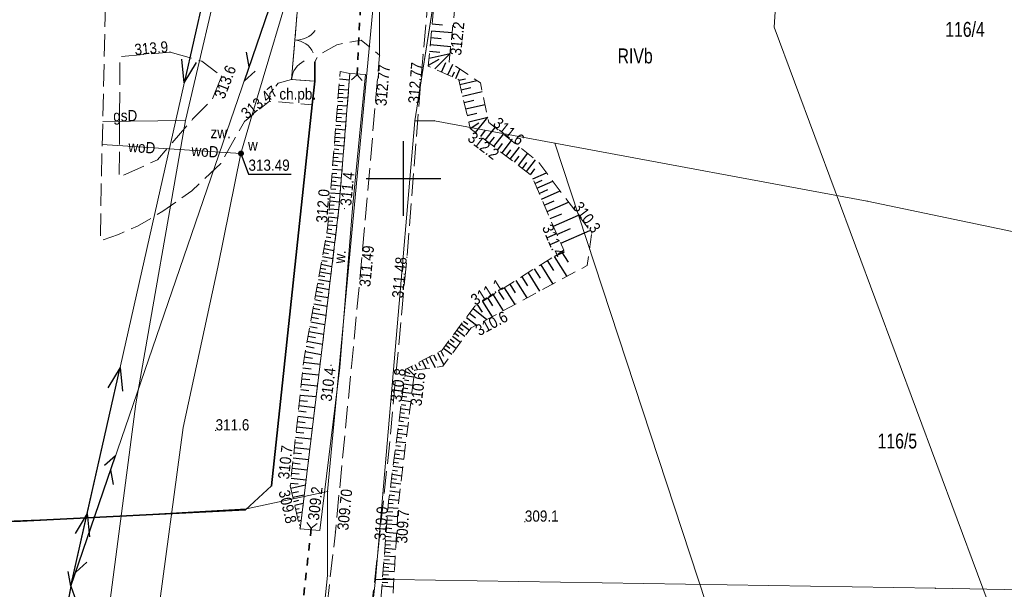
# Model space of a CAD drawing. Header units: metres. Extents: x 7423100 to 7431699, y 5527887 to 5533362.
# Tile 14 of 114: x 7427724 to 7427790, y 5529722 to 5529761. Entities that reach past the tile are written whole.
import ezdxf
from ezdxf.enums import TextEntityAlignment as Align

# ---------------------------------------------------------------- set-up
doc = ezdxf.new("R2010")
doc.units = ezdxf.units.M
doc.header["$MEASUREMENT"] = 0
for name, pattern in [('1.0_0.5', [1.5, 1, -0.5]), ('1.5_0.5', [2, 1.5, -0.5]), ('219-500', [0]), ('otkz_500', [1, 0.5, -0.5]), ('otob_500', [0]), ('otof_500', [0]), ('suep_nn_500', [0]), ('sutp_500', [0])]:
    doc.linetypes.add(name, pattern=pattern)
doc.layers.get('0').update_dxf_attribs({"color": 2, "linetype": 'CONTINUOUS', "lineweight": 5})
for name, color, linetype in [('000 Inne (niezydentyfikowane)', 7, 'CONTINUOUS'), ('203-punkt graniczny', 7, 'CONTINUOUS'), ('209-oznaczenie konturu klasyfikacyjnego', 7, 'CONTINUOUS'), ('211-numer działki ewidencyjnej', 7, 'CONTINUOUS'), ('217-kontur klasyfikacyjny', 7, 'CONTINUOUS'), ('218-kontur użytku gruntowego', 7, 'CONTINUOUS'), ('219-działka ewidencyjna', 7, 'CONTINUOUS'), ('brama', 7, 'CONTINUOUS'), ('chodnik', 7, 'CONTINUOUS'), ('chodnik-Atr17', 7, 'CONTINUOUS'), ('furtka', 7, 'CONTINUOUS'), ('jezdnia', 7, 'CONTINUOUS'), ('obszar utwardzony', 7, 'CONTINUOUS'), ('obszar utwardzony-Atr17', 7, 'CONTINUOUS'), ('ogrodzenie trwałe', 7, 'CONTINUOUS'), ('pikieta naturalna', 7, 'CONTINUOUS'), ('pikieta naturalna-Atr2', 7, 'CONTINUOUS'), ('pikieta sztuczna', 7, 'CONTINUOUS'), ('pikieta sztuczna-Atr2', 7, 'CONTINUOUS'), ('przepust', 7, 'CONTINUOUS'), ('przewód elektroenergetyczny niskiego napięcia', 7, 'CONTINUOUS'), ('przewód gazowy', 7, 'CONTINUOUS'), ('przewód gazowy-Atr1', 7, 'CONTINUOUS'), ('przewód telekomunikacyjny napowietrzny', 7, 'CONTINUOUS'), ('przewód wodociągowy', 7, 'CONTINUOUS'), ('przewód wodociągowy-Atr1', 7, 'CONTINUOUS'), ('rzedna', 7, 'CONTINUOUS'), ('rzedna-Atr2', 7, 'CONTINUOUS'), ('rów przydrożny (poligon)', 7, 'CONTINUOUS'), ('rów przydrożny (poligon)-Atr17', 7, 'CONTINUOUS'), ('skarpa nieumocniona', 7, 'CONTINUOUS'), ('Wstawianie ramki sekcyjnej z opisem', 7, 'CONTINUOUS'), ('zasuwa lub zawór', 7, 'CONTINUOUS'), ('zasuwa lub zawór-Atr17', 7, 'CONTINUOUS')]:
    doc.layers.add(name, color=color, linetype=linetype)
doc.styles.get("Standard").update_dxf_attribs({"font": 'Working1250.shx', "width": 0.75})
doc.linetypes.add('902-500', pattern='A,3.75,0,[1,ksztalty.shx,S=0.5,R=0,X=0,Y=0],3.75', length=7.5)

# ---------------------------------------------------------------- blocks, each defined once
blk = doc.blocks.new('203')
at = {"linetype": 'Continuous', "lineweight": 0}
h = blk.add_hatch(color=0, dxfattribs=at)
edge = h.paths.add_edge_path()
edge.add_arc((0, 0), 0.045, 0, 360)
blk = doc.blocks.new('PW01')
at = {"linetype": 'Continuous', "lineweight": 13}
h = blk.add_hatch(color=0, dxfattribs=at)
edge = h.paths.add_edge_path()
edge.add_arc((0, 0), 0.045, 0, 360)
blk = doc.blocks.new('US25')
at = {"linetype": 'Continuous', "lineweight": 0}
h = blk.add_hatch(color=0, dxfattribs=at)
edge = h.paths.add_edge_path()
edge.add_arc((0, 0), 0.2, 0, 360)
blk = doc.blocks.new('OK02')
at = {"color": 0, "linetype": 'Continuous', "lineweight": 0}
for centre, start, end in [((-1.5, 0), 0, 60), ((1.5, 0), 120, 180)]:
    blk.add_arc(centre, 1.5, start, end, dxfattribs=at)
blk = doc.blocks.new('OK04')
at = {"color": 0, "linetype": 'Continuous', "lineweight": 0}
blk.add_arc((1.5, 0.001), 1.5, 120, 180, dxfattribs=at)
blk = doc.blocks.new('IB05')
at = {"color": 0, "linetype": 'Continuous', "lineweight": 13}
for q in [(0.354, 0.354), (0.354, -0.354)]:
    blk.add_line((0, 0), q, dxfattribs=at)
blk = doc.blocks.new('SUEP1')
at = {"color": 0, "linetype": 'Continuous'}
for p, q in [((0, 0), (5, 0)), ((5, 0), (3.5, 0.5)), ((5, 0), (3.5, -0.5)), ((5, 0), (15, 0)), ((15, 0), (13.5, 0.5)), ((15, 0), (13.5, -0.5))]:
    blk.add_line(p, q, dxfattribs=at)
blk = doc.blocks.new('SUTP')
at = {"color": 0, "linetype": 'Continuous'}
for p, q in [((0, 0), (0.866, 0.5)), ((0, 0), (9.232, 0)), ((1.866, -0.5), (1, 0)), ((7.366, -0.5), (8.232, 0)), ((9.232, 0), (8.366, 0.5))]:
    blk.add_line(p, q, dxfattribs=at)
blk = doc.blocks.new('RAMKA500K')
at = {"color": 0}
for p, q in [((147.5, 250), (152.5, 250)), ((150, 247.5), (150, 250)), ((150, 0), (150, 2.5)), ((147.5, 0), (152.5, 0))]:
    blk.add_line(p, q, dxfattribs=at)

msp = doc.modelspace()

# ---------------------------------------------------------------- linework, layer by layer
at = {"layer": '000 Inne (niezydentyfikowane)', "color": 7, "linetype": 'Continuous', "lineweight": 25, "flags": 128}
for points in [[(7427751.92, 5529760.35), (7427752.62, 5529760.29)], [(7427751.88, 5529759.89), (7427753.26, 5529759.76)], [(7427751.79, 5529758.97), (7427753.17, 5529758.84)], [(7427751.84, 5529759.43), (7427752.53, 5529759.36)], [(7427751.71, 5529758.05), (7427753.12, 5529758.37)], [(7427751.75, 5529758.51), (7427752.44, 5529758.45)], [(7427752.09, 5529757.33), (7427753.12, 5529758.37)], [(7427751.67, 5529757.58), (7427752.39, 5529757.98)], [(7427752.55, 5529757.12), (7427752.83, 5529757.75)], [(7427752.98, 5529756.93), (7427753.3, 5529757.64)], [(7427753.26, 5529756.8), (7427753.41, 5529757.14)], [(7427753.5, 5529756.7), (7427753.78, 5529757.32)], [(7427745.72, 5529756.66), (7427746.38, 5529756.61)], [(7427753.71, 5529756.57), (7427754.15, 5529756.67)], [(7427753.78, 5529756.29), (7427754.91, 5529756.56)], [(7427745.64, 5529755.71), (7427745.97, 5529755.69)], [(7427745.67, 5529755.98), (7427746.32, 5529755.93)], [(7427745.69, 5529756.25), (7427746.02, 5529756.22)], [(7427753.86, 5529755.93), (7427754.52, 5529756.09)], [(7427753.96, 5529755.51), (7427755.27, 5529755.82)], [(7427745.6, 5529755.18), (7427745.93, 5529755.15)], [(7427745.62, 5529755.45), (7427746.28, 5529755.39)], [(7427754.06, 5529755.08), (7427754.71, 5529755.23)], [(7427745.54, 5529754.38), (7427746.19, 5529754.32)], [(7427745.56, 5529754.64), (7427745.89, 5529754.62)], [(7427745.58, 5529754.91), (7427746.24, 5529754.86)], [(7427754.16, 5529754.65), (7427755.46, 5529754.95)], [(7427754.26, 5529754.21), (7427754.91, 5529754.36)], [(7427745.49, 5529753.84), (7427746.15, 5529753.79)], [(7427745.52, 5529754.11), (7427745.84, 5529754.08)], [(7427754.37, 5529753.78), (7427755.64, 5529754.1)], [(7427754.47, 5529753.35), (7427755.05, 5529753.73)], [(7427754.82, 5529753.07), (7427755.64, 5529754.1)], [(7427745.43, 5529753.04), (7427745.76, 5529753.01)], [(7427745.45, 5529753.31), (7427746.11, 5529753.25)], [(7427745.47, 5529753.57), (7427745.8, 5529753.55)], [(7427755.17, 5529752.8), (7427755.5, 5529753.23)], [(7427755.48, 5529752.57), (7427756.13, 5529753.42)], [(7427745.39, 5529752.5), (7427745.71, 5529752.48)], [(7427745.41, 5529752.77), (7427746.06, 5529752.72)], [(7427755.76, 5529752.35), (7427756.09, 5529752.77)], [(7427756.05, 5529752.13), (7427756.69, 5529752.97)], [(7427756.6, 5529751.71), (7427757.24, 5529752.53)], [(7427745.32, 5529751.7), (7427745.98, 5529751.65)], [(7427745.35, 5529751.97), (7427745.67, 5529751.94)], [(7427745.37, 5529752.24), (7427746.02, 5529752.18)], [(7427756.33, 5529751.92), (7427756.64, 5529752.34)], [(7427756.88, 5529751.5), (7427757.19, 5529751.91)], [(7427757.15, 5529751.29), (7427757.78, 5529752.1)], [(7427745.28, 5529751.17), (7427745.93, 5529751.12)], [(7427745.3, 5529751.43), (7427745.63, 5529751.41)], [(7427757.43, 5529751.08), (7427757.74, 5529751.48)], [(7427757.7, 5529750.87), (7427758.32, 5529751.68)], [(7427757.97, 5529750.66), (7427758.27, 5529751.06)], [(7427758.24, 5529750.46), (7427758.85, 5529751.25)], [(7427745.24, 5529750.63), (7427745.89, 5529750.58)], [(7427745.26, 5529750.9), (7427745.59, 5529750.87)], [(7427758.5, 5529750.25), (7427758.8, 5529750.64)], [(7427758.66, 5529749.98), (7427759.58, 5529750.38)], [(7427745.17, 5529749.83), (7427745.5, 5529749.8)], [(7427745.2, 5529750.1), (7427745.85, 5529750.05)], [(7427745.22, 5529750.36), (7427745.54, 5529750.34)], [(7427758.79, 5529749.67), (7427759.29, 5529749.89)], [(7427758.94, 5529749.35), (7427760.01, 5529749.81)], [(7427745.13, 5529749.3), (7427745.46, 5529749.27)], [(7427745.15, 5529749.56), (7427745.8, 5529749.51)], [(7427759.09, 5529749), (7427759.67, 5529749.25)], [(7427759.25, 5529748.62), (7427760.5, 5529749.16)], [(7427745.07, 5529748.49), (7427745.72, 5529748.44)], [(7427745.09, 5529748.76), (7427745.41, 5529748.73)], [(7427745.11, 5529749.03), (7427745.76, 5529748.98)], [(7427759.43, 5529748.21), (7427760.1, 5529748.51)], [(7427759.62, 5529747.78), (7427761.06, 5529748.41)], [(7427745.02, 5529747.96), (7427745.67, 5529747.91)], [(7427745.05, 5529748.23), (7427745.37, 5529748.2)], [(7427744.96, 5529747.16), (7427745.27, 5529747.13)], [(7427744.98, 5529747.42), (7427745.61, 5529747.37)], [(7427745, 5529747.69), (7427745.32, 5529747.67)], [(7427759.82, 5529747.31), (7427760.6, 5529747.64)], [(7427760.04, 5529746.8), (7427761.72, 5529747.53)], [(7427744.91, 5529746.62), (7427745.21, 5529746.57)], [(7427744.94, 5529746.89), (7427745.54, 5529746.84)], [(7427760.28, 5529746.25), (7427761.19, 5529746.64)], [(7427760.54, 5529745.66), (7427762.49, 5529746.51)], [(7427744.77, 5529745.83), (7427745.41, 5529745.71)], [(7427744.82, 5529746.09), (7427745.13, 5529746.04)], [(7427744.87, 5529746.36), (7427745.47, 5529746.25)], [(7427744.68, 5529745.3), (7427745.34, 5529745.18)], [(7427744.72, 5529745.57), (7427745.05, 5529745.51)], [(7427744.53, 5529744.51), (7427744.89, 5529744.45)], [(7427744.58, 5529744.77), (7427745.28, 5529744.65)], [(7427744.63, 5529745.04), (7427744.97, 5529744.98)], [(7427759.63, 5529744.5), (7427760.05, 5529743.84)], [(7427760.09, 5529744.78), (7427760.94, 5529743.44)], [(7427760.59, 5529745.09), (7427761.02, 5529744.4)], [(7427744.44, 5529744), (7427744.81, 5529743.93)], [(7427744.48, 5529744.25), (7427745.21, 5529744.11)], [(7427758.76, 5529743.95), (7427759.15, 5529743.32)], [(7427759.19, 5529744.22), (7427760, 5529742.93)], [(7427744.3, 5529743.24), (7427745.09, 5529743.1)], [(7427744.35, 5529743.5), (7427744.73, 5529743.43)], [(7427744.39, 5529743.75), (7427745.15, 5529743.61)], [(7427757.52, 5529743.17), (7427758.26, 5529742)], [(7427757.92, 5529743.42), (7427758.3, 5529742.82)], [(7427758.34, 5529743.68), (7427759.11, 5529742.45)], [(7427744.21, 5529742.72), (7427745.02, 5529742.57)], [(7427744.25, 5529742.98), (7427744.66, 5529742.91)], [(7427756.74, 5529742.68), (7427757.45, 5529741.56)], [(7427757.13, 5529742.92), (7427757.49, 5529742.35)], [(7427744.06, 5529741.89), (7427744.49, 5529741.81)], [(7427744.11, 5529742.17), (7427744.96, 5529742.02)], [(7427744.16, 5529742.45), (7427744.57, 5529742.37)], [(7427755.64, 5529741.99), (7427755.97, 5529741.46)], [(7427756, 5529742.21), (7427756.67, 5529741.14)], [(7427756.37, 5529742.44), (7427756.71, 5529741.9)], [(7427743.95, 5529741.31), (7427744.4, 5529741.23)], [(7427744, 5529741.6), (7427744.89, 5529741.44)], [(7427754.66, 5529741.29), (7427755.59, 5529740.56)], [(7427754.94, 5529741.55), (7427755.26, 5529741.05)], [(7427755.29, 5529741.77), (7427755.93, 5529740.74)], [(7427743.84, 5529740.71), (7427744.31, 5529740.62)], [(7427743.9, 5529741.01), (7427744.81, 5529740.85)], [(7427754.21, 5529740.69), (7427754.89, 5529740.18)], [(7427754.42, 5529740.97), (7427754.83, 5529740.67)], [(7427743.73, 5529740.08), (7427744.21, 5529740)], [(7427743.79, 5529740.4), (7427744.74, 5529740.23)], [(7427753.58, 5529739.84), (7427754.12, 5529739.44)], [(7427753.73, 5529740.05), (7427754, 5529739.84)], [(7427753.88, 5529740.25), (7427754.42, 5529739.84)], [(7427754.03, 5529740.45), (7427754.32, 5529740.24)], [(7427743.61, 5529739.43), (7427744.12, 5529739.34)], [(7427743.67, 5529739.76), (7427744.66, 5529739.58)], [(7427753.13, 5529739.24), (7427753.4, 5529739.04)], [(7427753.28, 5529739.44), (7427753.82, 5529739.04)], [(7427753.43, 5529739.64), (7427753.7, 5529739.44)], [(7427743.49, 5529738.76), (7427744.01, 5529738.66)], [(7427743.55, 5529739.1), (7427744.58, 5529738.91)], [(7427752.68, 5529738.63), (7427753.23, 5529738.23)], [(7427752.83, 5529738.84), (7427753.1, 5529738.63)], [(7427752.98, 5529739.04), (7427753.53, 5529738.63)], [(7427743.36, 5529738.05), (7427743.91, 5529737.96)], [(7427743.43, 5529738.41), (7427744.5, 5529738.22)], [(7427751.49, 5529737.93), (7427751.66, 5529737.62)], [(7427751.74, 5529738.06), (7427752.12, 5529737.35)], [(7427752.01, 5529738.2), (7427752.22, 5529737.8)], [(7427752.27, 5529738.34), (7427752.7, 5529737.52)], [(7427752.5, 5529738.46), (7427752.69, 5529738.11)], [(7427743.27, 5529737.32), (7427743.82, 5529737.26)], [(7427743.31, 5529737.69), (7427744.42, 5529737.57)], [(7427750.27, 5529737.28), (7427750.71, 5529736.83)], [(7427750.51, 5529737.41), (7427750.62, 5529737.2)], [(7427750.76, 5529737.54), (7427750.95, 5529737.18)], [(7427751, 5529737.67), (7427751.12, 5529737.45)], [(7427751.25, 5529737.8), (7427751.53, 5529737.26)], [(7427743.19, 5529736.59), (7427743.74, 5529736.53)], [(7427743.23, 5529736.96), (7427744.33, 5529736.84)], [(7427750.06, 5529736.52), (7427750.36, 5529736.48)], [(7427750.1, 5529736.8), (7427750.7, 5529736.72)], [(7427750.13, 5529737.07), (7427750.42, 5529736.95)], [(7427743.15, 5529736.23), (7427744.24, 5529736.11)], [(7427749.99, 5529735.97), (7427750.29, 5529735.93)], [(7427750.02, 5529736.25), (7427750.63, 5529736.17)], [(7427743.08, 5529735.5), (7427744.15, 5529735.39)], [(7427743.12, 5529735.86), (7427743.66, 5529735.81)], [(7427749.92, 5529735.42), (7427750.22, 5529735.38)], [(7427749.95, 5529735.7), (7427750.56, 5529735.62)], [(7427743, 5529734.79), (7427744.07, 5529734.67)], [(7427743.04, 5529735.14), (7427743.57, 5529735.09)], [(7427749.81, 5529734.6), (7427750.43, 5529734.51)], [(7427749.85, 5529734.87), (7427750.15, 5529734.83)], [(7427749.88, 5529735.15), (7427750.5, 5529735.07)], [(7427742.92, 5529734.08), (7427743.98, 5529733.96)], [(7427742.96, 5529734.43), (7427743.49, 5529734.37)], [(7427749.74, 5529734.04), (7427750.36, 5529733.96)], [(7427749.77, 5529734.32), (7427750.08, 5529734.28)], [(7427742.85, 5529733.37), (7427743.89, 5529733.26)], [(7427742.88, 5529733.72), (7427743.41, 5529733.67)], [(7427749.67, 5529733.49), (7427750.29, 5529733.41)], [(7427749.7, 5529733.77), (7427750.01, 5529733.73)], [(7427742.77, 5529732.67), (7427743.81, 5529732.56)], [(7427742.81, 5529733.02), (7427743.33, 5529732.96)], [(7427749.56, 5529732.67), (7427749.88, 5529732.63)], [(7427749.59, 5529732.94), (7427750.23, 5529732.86)], [(7427749.63, 5529733.22), (7427749.94, 5529733.18)], [(7427742.7, 5529731.98), (7427743.73, 5529731.87)], [(7427742.73, 5529732.33), (7427743.25, 5529732.27)], [(7427749.49, 5529732.12), (7427749.81, 5529732.07)], [(7427749.52, 5529732.39), (7427750.16, 5529732.31)], [(7427742.62, 5529731.29), (7427743.64, 5529731.18)], [(7427742.66, 5529731.64), (7427743.17, 5529731.58)], [(7427749.38, 5529731.29), (7427750.02, 5529731.21)], [(7427749.42, 5529731.56), (7427749.74, 5529731.52)], [(7427749.45, 5529731.84), (7427750.09, 5529731.76)], [(7427742.55, 5529730.61), (7427743.56, 5529730.5)], [(7427742.58, 5529730.95), (7427743.09, 5529730.9)], [(7427749.31, 5529730.74), (7427749.96, 5529730.65)], [(7427749.34, 5529731.01), (7427749.67, 5529730.97)], [(7427742.47, 5529729.94), (7427743.48, 5529729.83)], [(7427742.51, 5529730.27), (7427743.02, 5529730.22)], [(7427749.24, 5529730.19), (7427749.89, 5529730.1)], [(7427749.27, 5529730.46), (7427749.6, 5529730.42)], [(7427742.44, 5529729.6), (7427742.94, 5529729.55)], [(7427742.46, 5529729.27), (7427743.44, 5529729.49)], [(7427749.13, 5529729.36), (7427749.46, 5529729.32)], [(7427749.17, 5529729.64), (7427749.82, 5529729.55)], [(7427749.2, 5529729.91), (7427749.53, 5529729.87)], [(7427742.53, 5529728.95), (7427742.96, 5529729.04)], [(7427742.6, 5529728.65), (7427743.36, 5529728.82)], [(7427749.06, 5529728.81), (7427749.39, 5529728.77)], [(7427749.09, 5529729.08), (7427749.75, 5529729)], [(7427742.66, 5529728.38), (7427742.99, 5529728.46)], [(7427742.72, 5529728.12), (7427743.29, 5529728.25)], [(7427748.97, 5529727.98), (7427749.64, 5529727.93)], [(7427748.99, 5529728.26), (7427749.32, 5529728.23)], [(7427749.02, 5529728.53), (7427749.69, 5529728.45)], [(7427742.78, 5529727.86), (7427743.02, 5529727.91)], [(7427742.84, 5529727.59), (7427743.22, 5529727.68)], [(7427742.9, 5529727.33), (7427743.04, 5529727.36)], [(7427748.93, 5529727.43), (7427749.61, 5529727.37)], [(7427748.95, 5529727.7), (7427749.29, 5529727.68)], [(7427742.96, 5529727.06), (7427743.15, 5529727.11)], [(7427743.02, 5529726.8), (7427743.07, 5529726.81)], [(7427748.88, 5529726.87), (7427749.58, 5529726.82)], [(7427748.9, 5529727.15), (7427749.25, 5529727.12)], [(7427748.82, 5529726.04), (7427749.17, 5529726.01)], [(7427748.84, 5529726.32), (7427749.54, 5529726.26)], [(7427748.86, 5529726.6), (7427749.21, 5529726.57)], [(7427748.77, 5529725.49), (7427749.13, 5529725.46)], [(7427748.79, 5529725.77), (7427749.51, 5529725.71)], [(7427748.71, 5529724.74), (7427749.45, 5529724.68)], [(7427748.73, 5529724.99), (7427749.1, 5529724.96)], [(7427748.75, 5529725.24), (7427749.48, 5529725.18)], [(7427748.67, 5529724.24), (7427749.42, 5529724.18)], [(7427748.69, 5529724.49), (7427749.06, 5529724.46)], [(7427748.61, 5529723.49), (7427748.99, 5529723.46)], [(7427748.63, 5529723.74), (7427749.39, 5529723.68)], [(7427748.65, 5529723.99), (7427749.03, 5529723.96)], [(7427748.55, 5529722.73), (7427749.33, 5529722.66)], [(7427748.57, 5529722.98), (7427748.96, 5529722.95)], [(7427748.59, 5529723.24), (7427749.36, 5529723.18)]]:
    msp.add_lwpolyline(points, dxfattribs=at)
at = {"layer": '217-kontur klasyfikacyjny', "color": 92, "linetype": 'Continuous', "lineweight": 18, "flags": 128}
for points in [[(7427774.82, 5529760.12), (7427777.3, 5529798.26)], [(7427777.3, 5529798.26), (7427774.82, 5529760.12)], [(7427753.68, 5529772.36), (7427750.77, 5529753.86)], [(7427744.92, 5529729.05), (7427748.17, 5529763.69)], [(7427789.81, 5529719.87), (7427774.82, 5529760.12)], [(7427774.82, 5529760.12), (7427789.81, 5529719.87)], [(7427750.77, 5529753.86), (7427748.12, 5529723.14)], [(7427752.07, 5529753.86), (7427750.77, 5529753.86)], [(7427750.77, 5529753.86), (7427752.07, 5529753.86)], [(7427760.14, 5529752.36), (7427752.07, 5529753.86)], [(7427752.07, 5529753.86), (7427760.14, 5529752.36)], [(7427786.81, 5529671.24), (7427760.14, 5529752.36)], [(7427760.14, 5529752.36), (7427786.81, 5529671.24)], [(7427744.92, 5529723.42), (7427744.92, 5529729.05)], [(7427742.05, 5529695.81), (7427744.92, 5529723.42)], [(7427748.12, 5529723.14), (7427744.64, 5529691.82)]]:
    msp.add_lwpolyline(points, dxfattribs=at)
at = {"layer": '218-kontur użytku gruntowego', "color": 3, "linetype": 'Continuous', "lineweight": 18, "flags": 128}
for points in [[(7427774.82, 5529760.12), (7427777.3, 5529798.26)], [(7427777.3, 5529798.26), (7427774.82, 5529760.12)], [(7427750.77, 5529753.86), (7427755.93, 5529786.7)], [(7427755.93, 5529786.7), (7427750.77, 5529753.86)], [(7427744.92, 5529729.05), (7427748.17, 5529763.69)], [(7427748.17, 5529763.69), (7427744.92, 5529729.05)], [(7427789.81, 5529719.87), (7427774.82, 5529760.12)], [(7427774.82, 5529760.12), (7427789.81, 5529719.87)], [(7427748.12, 5529723.14), (7427750.77, 5529753.86)], [(7427750.77, 5529753.86), (7427748.12, 5529723.14)], [(7427739.5, 5529727.87), (7427744.92, 5529729.05)], [(7427744.92, 5529729.05), (7427739.5, 5529727.87)], [(7427744.92, 5529723.42), (7427744.92, 5529729.05)], [(7427744.92, 5529729.05), (7427744.92, 5529723.42)], [(7427728.53, 5529727.25), (7427739.5, 5529727.87)], [(7427739.5, 5529727.87), (7427728.53, 5529727.25)], [(7427706.66, 5529726.4), (7427728.53, 5529727.25)], [(7427728.53, 5529727.25), (7427706.66, 5529726.4)], [(7427742.05, 5529695.81), (7427744.92, 5529723.42)], [(7427744.92, 5529723.42), (7427742.05, 5529695.81)], [(7427744.64, 5529691.82), (7427748.12, 5529723.14)], [(7427748.12, 5529723.14), (7427744.64, 5529691.82)]]:
    msp.add_lwpolyline(points, dxfattribs=at)
at = {"layer": '219-działka ewidencyjna', "color": 7, "linetype": '219-500', "lineweight": 18, "flags": 128}
for points in [[(7427755.93, 5529786.7), (7427750.77, 5529753.86)], [(7427744.92, 5529729.05), (7427748.17, 5529763.69)], [(7427750.77, 5529753.86), (7427748.12, 5529723.14)], [(7427750.77, 5529753.86), (7427752.07, 5529753.86)], [(7427752.07, 5529753.86), (7427760.14, 5529752.36)], [(7427760.14, 5529752.36), (7427781.05, 5529748.48)], [(7427781.05, 5529748.48), (7427806.35, 5529743.19)], [(7427744.92, 5529729.05), (7427744.92, 5529723.42)], [(7427744.92, 5529723.42), (7427742.05, 5529695.81)], [(7427748.12, 5529723.14), (7427744.64, 5529691.82)], [(7427748.12, 5529723.14), (7427749.36, 5529723.14)], [(7427749.36, 5529723.14), (7427785.62, 5529722.56)], [(7427785.62, 5529722.56), (7427817.76, 5529721.94)]]:
    msp.add_lwpolyline(points, dxfattribs=at)
at = {"layer": 'brama', "color": 7, "linetype": 'otob_500', "lineweight": 18, "flags": 128}
msp.add_lwpolyline([(7427742.94, 5529761.91), (7427742.51, 5529756.63)], dxfattribs=at)
at = {"layer": 'chodnik', "color": 7, "linetype": '1.0_0.5', "lineweight": 18, "flags": 128}
msp.add_lwpolyline([(7427744.06, 5529756.51), (7427742.51, 5529756.63), (7427741.62, 5529756.38), (7427741.05, 5529755.68), (7427741.02, 5529755.17), (7427743.88, 5529754.93)], close=True, dxfattribs=at)
at = {"layer": 'furtka', "color": 7, "linetype": 'otof_500', "lineweight": 18, "flags": 128}
msp.add_lwpolyline([(7427742.51, 5529756.63), (7427744.06, 5529756.51)], dxfattribs=at)
at = {"layer": 'jezdnia', "color": 7, "linetype": '1.5_0.5', "lineweight": 18, "flags": 128}
for points in [[(7427759.93, 5529801.24), (7427763.22, 5529808.93), (7427767.43, 5529816.86), (7427770.13, 5529821.47), (7427773.8, 5529827.73), (7427776.13, 5529831.57), (7427778.65, 5529835.73), (7427781.02, 5529839.73), (7427784.12, 5529844.73), (7427787.39, 5529849.93), (7427789.85, 5529853.92), (7427790.52, 5529854.97), (7427792.25, 5529857.91), (7427795.01, 5529862.45), (7427797.73, 5529866.93), (7427800.86, 5529871.91), (7427805.05, 5529878.66), (7427807.29, 5529882.04), (7427811.24, 5529887.56), (7427813.21, 5529890.22), (7427815.78, 5529893.46), (7427819.11, 5529897.17), (7427822.17, 5529900.29), (7427825.24, 5529903.19), (7427827.84, 5529905.45), (7427832.23, 5529908.95), (7427837.72, 5529912.95), (7427842.69, 5529916.48), (7427850.06, 5529921.48), (7427857.15, 5529926.17), (7427862.06, 5529929.29), (7427865.19, 5529931.3), (7427868.24, 5529933.07), (7427872.04, 5529935.09), (7427874.51, 5529936.17), (7427875.58, 5529936.63), (7427876.35, 5529936.93), (7427880.31, 5529938.16), (7427883.21, 5529938.66), (7427886.56, 5529938.84), (7427889.48, 5529938.56), (7427893.55, 5529937.9), (7427900.69, 5529936.19), (7427910.59, 5529933.28), (7427916.46, 5529931.53), (7427920.64, 5529930.35), (7427921.1, 5529933.42), (7427912.15, 5529936.03), (7427903.26, 5529938.57), (7427892.23, 5529941.35), (7427884.81, 5529942.41), (7427882, 5529942.98), (7427879.81, 5529942.79), (7427878.36, 5529942.41), (7427876.77, 5529941.6), (7427874.75, 5529940.53), (7427873.61, 5529939.89), (7427872.24, 5529938.81), (7427868.09, 5529936.6), (7427864.99, 5529934.66), (7427861.92, 5529932.94), (7427857.19, 5529929.87), (7427853.75, 5529927.54), (7427851.09, 5529925.78), (7427844.51, 5529921.38), (7427841.07, 5529919.11), (7427837.68, 5529916.71), (7427834.53, 5529914.55), (7427829.28, 5529910.5), (7427824.58, 5529906.64), (7427820.8, 5529903.22), (7427817.46, 5529899.96), (7427813.76, 5529895.8), (7427810.9, 5529892.49), (7427808.55, 5529889.07), (7427804.88, 5529883.96), (7427802.54, 5529880.53), (7427802.31, 5529880.09), (7427800.14, 5529876.71), (7427799.46, 5529875.53), (7427797.96, 5529873.08), (7427793.97, 5529866.68), (7427789.52, 5529859.37), (7427786, 5529853.62), (7427780.92, 5529845.31), (7427777.16, 5529839.09), (7427774.65, 5529834.99), (7427771.62, 5529829.71), (7427768.59, 5529824.69), (7427765.28, 5529819.04), (7427763.7, 5529816.65), (7427759.9, 5529809.05), (7427757.52, 5529803.28), (7427756.47, 5529800.92), (7427756.33, 5529800.31), (7427754.17, 5529793.57), (7427752.31, 5529786.27), (7427751.48, 5529783), (7427750.3, 5529776.18), (7427748.87, 5529767.72), (7427748.41, 5529763.83), (7427748.4, 5529758.25), (7427747.26, 5529745.16), (7427746.52, 5529737.4), (7427745.44, 5529726.32), (7427744.89, 5529721.44), (7427744.18, 5529714.6), (7427743.77, 5529711.05), (7427742.87, 5529701.98), (7427741.68, 5529689.34), (7427741.36, 5529686.81), (7427741.15, 5529684.77), (7427740.75, 5529683.05), (7427739.08, 5529680.54), (7427737.14, 5529678.71), (7427737.57, 5529676.94), (7427737.6, 5529675.26), (7427740.45, 5529673.38), (7427740.28, 5529664.58), (7427740.4, 5529654.73), (7427740.56, 5529647.5), (7427740.63, 5529636.14), (7427740.62, 5529631.57), (7427740.28, 5529621.89), (7427740.22, 5529621.23), (7427739.64, 5529614.93), (7427738.41, 5529604.87), (7427736.89, 5529595.43), (7427736.05, 5529591.47), (7427733.88, 5529580.59), (7427729.48, 5529559.3), (7427731.98, 5529558.57), (7427734.38, 5529567.38), (7427735.33, 5529571.93), (7427738.92, 5529589.76), (7427739.69, 5529593.78), (7427741.43, 5529604.08), (7427742.19, 5529609.82), (7427742.97, 5529616.86), (7427743.34, 5529621.14), (7427743.69, 5529634.15), (7427743.8, 5529642.92), (7427743.69, 5529646.96), (7427743.62, 5529659.27), (7427743.44, 5529664.69), (7427743.53, 5529674.22), (7427744.26, 5529685.44), (7427745.38, 5529696.71), (7427746.45, 5529707.71), (7427747.08, 5529714.31), (7427747.66, 5529719.33), (7427749.02, 5529731.73), (7427750.23, 5529744.72), (7427751.31, 5529758.3), (7427752.12, 5529767.33), (7427753.41, 5529776.91), (7427755.06, 5529785.14), (7427757.64, 5529794.6)], [(7427748.87, 5529767.72), (7427747.51, 5529766.7), (7427744.69, 5529764.65), (7427743.06, 5529763.98), (7427742.95, 5529762.57), (7427742.92, 5529762.23), (7427742.94, 5529761.91), (7427742.51, 5529756.63), (7427744.06, 5529756.51), (7427744.06, 5529757.8), (7427744.31, 5529758.27), (7427745.54, 5529758.95), (7427747.17, 5529759.26), (7427748.4, 5529758.25), (7427748.41, 5529763.83)]]:
    msp.add_lwpolyline(points, close=True, dxfattribs=at)
at = {"layer": 'obszar utwardzony', "color": 7, "linetype": '1.5_0.5', "lineweight": 18, "flags": 128}
for points in [[(7427709.93, 5529761.81), (7427721.31, 5529761.64), (7427722.23, 5529761.72), (7427730.04, 5529761.54), (7427729.96, 5529758.03), (7427729.76, 5529749.47), (7427729.72, 5529745.84), (7427730.91, 5529746.25), (7427732.18, 5529746.8), (7427733.89, 5529747.81), (7427735.83, 5529749.18), (7427737.76, 5529750.99), (7427739.36, 5529753.82), (7427741.02, 5529755.17), (7427741.05, 5529755.68), (7427741.62, 5529756.38), (7427742.51, 5529756.63), (7427742.94, 5529761.91), (7427742.92, 5529762.23), (7427740.11, 5529762.55), (7427729.63, 5529764.57), (7427723.05, 5529764.87), (7427718.13, 5529764.9), (7427709.51, 5529765.26)], [(7427734.37, 5529758.46), (7427736.5, 5529757.84), (7427737.81, 5529756.84), (7427737.22, 5529755.32), (7427735.88, 5529753.96), (7427733.52, 5529751.24), (7427730.97, 5529750.08), (7427731.01, 5529758.16)]]:
    msp.add_lwpolyline(points, close=True, dxfattribs=at)
at = {"layer": 'ogrodzenie trwałe', "color": 7, "linetype": '902-500', "lineweight": 35, "flags": 128}
for points in [[(7427744.06, 5529756.51), (7427744.06, 5529757.8)], [(7427706.66, 5529726.4), (7427724.36, 5529727.05), (7427739.43, 5529727.82), (7427741.17, 5529729.41), (7427743.88, 5529754.93), (7427744.06, 5529756.51)]]:
    msp.add_lwpolyline(points, dxfattribs=at)
at = {"layer": 'przepust', "color": 7, "linetype": 'otkz_500', "lineweight": 35, "flags": 128}
for points in [[(7427746.9, 5529756.93), (7427747.43, 5529768.04)], [(7427743.83, 5529726.58), (7427743.25, 5529721.48)]]:
    msp.add_lwpolyline(points, dxfattribs=at)
at = {"layer": 'przewód elektroenergetyczny niskiego napięcia', "color": 1, "linetype": 'suep_nn_500', "lineweight": 18, "flags": 128}
for points in [[(7427738.61, 5529771.04), (7427727.73, 5529722.7)], [(7427727.73, 5529722.7), (7427738.61, 5529771.04)]]:
    msp.add_lwpolyline(points, dxfattribs=at)
at = {"layer": 'przewód gazowy', "color": 52, "linetype": 'Continuous', "lineweight": 18, "flags": 128}
for points in [[(7427751.84, 5529810.08), (7427748.32, 5529800.91), (7427742.73, 5529781.7), (7427738.07, 5529765.23), (7427735.4, 5529753.87), (7427732.08, 5529734.9), (7427729.23, 5529713.06), (7427726.47, 5529695.48), (7427725.23, 5529682.73), (7427710.44, 5529682.8), (7427695.86, 5529684.21), (7427690.33, 5529684.53)], [(7427729.86, 5529753.82), (7427735.4, 5529753.87)]]:
    msp.add_lwpolyline(points, dxfattribs=at)
at = {"layer": 'przewód telekomunikacyjny napowietrzny', "color": 30, "linetype": 'sutp_500', "lineweight": 18, "flags": 128}
for points in [[(7427727.73, 5529722.7), (7427742.32, 5529765.25)], [(7427719.7, 5529679.65), (7427727.73, 5529722.7)]]:
    msp.add_lwpolyline(points, dxfattribs=at)
at = {"layer": 'przewód wodociągowy', "color": 5, "linetype": 'Continuous', "lineweight": 18, "flags": 128}
for points in [[(7427733.48, 5529720.21), (7427735.25, 5529733.33), (7427737.57, 5529744.07), (7427739.12, 5529751.67), (7427739.78, 5529753.97), (7427743.01, 5529764.83), (7427746.34, 5529777.03), (7427751.05, 5529793.78), (7427757.56, 5529801.58), (7427761.85, 5529803.34), (7427766.62, 5529806.98), (7427767.69, 5529810.1), (7427774.96, 5529823.42), (7427779.8, 5529831.29), (7427786.92, 5529842.42), (7427795.62, 5529856.25), (7427803.23, 5529868.67), (7427810.45, 5529880.28)], [(7427729.83, 5529752.27), (7427739.12, 5529751.67)]]:
    msp.add_lwpolyline(points, dxfattribs=at)
at = {"layer": 'rzedna-Atr2', "color": 7, "flags": 128}
msp.add_lwpolyline([(7427739.12, 5529751.67), (7427739.62, 5529750.28), (7427742.474, 5529750.28)], dxfattribs=at)
at = {"layer": 'rów przydrożny (poligon)', "color": 7, "linetype": 'Continuous', "lineweight": 18, "flags": 128}
msp.add_lwpolyline([(7427746.41, 5529757.02), (7427745.68, 5529747.98), (7427744.42, 5529737.59), (7427743.08, 5529726.54), (7427744.4, 5529726.44), (7427745.75, 5529737.35), (7427746.58, 5529748), (7427747.46, 5529756.95)], close=True, dxfattribs=at)
at = {"layer": 'skarpa nieumocniona', "color": 7, "linetype": '1.0_0.5', "lineweight": 18, "flags": 128}
for points in [[(7427747.87, 5529714.08), (7427748.83, 5529714.23), (7427749.66, 5529728.24), (7427750.75, 5529737.15), (7427752.63, 5529737.42), (7427754.53, 5529739.99), (7427762.3, 5529744.17), (7427762.61, 5529746.35), (7427759.04, 5529751.1), (7427755.72, 5529753.74), (7427755.15, 5529756.4), (7427753.06, 5529757.8), (7427754.51, 5529771.85), (7427756.85, 5529782.69), (7427759.42, 5529794.21), (7427761.53, 5529802), (7427764.17, 5529809.73), (7427760.81, 5529802.52), (7427758.04, 5529794.42), (7427755.02, 5529783.49), (7427753.01, 5529772.18), (7427751.66, 5529757.52), (7427753.7, 5529756.61), (7427754.47, 5529753.34), (7427758.56, 5529750.21), (7427760.74, 5529745.19), (7427754.77, 5529741.44), (7427752.59, 5529738.51), (7427750.15, 5529737.22), (7427749, 5529728.36)], [(7427747.87, 5529714.08), (7427748.83, 5529714.23), (7427749.66, 5529728.24), (7427750.75, 5529737.15), (7427752.63, 5529737.42), (7427754.53, 5529739.99), (7427762.3, 5529744.17), (7427762.61, 5529746.35), (7427759.04, 5529751.1), (7427755.72, 5529753.74), (7427755.15, 5529756.4), (7427753.06, 5529757.8), (7427754.51, 5529771.85), (7427756.85, 5529782.69), (7427759.42, 5529794.21), (7427761.53, 5529802), (7427764.17, 5529809.73), (7427760.81, 5529802.52), (7427758.04, 5529794.42), (7427755.02, 5529783.49), (7427753.01, 5529772.18), (7427751.66, 5529757.52), (7427753.7, 5529756.61), (7427754.47, 5529753.34), (7427758.56, 5529750.21), (7427760.74, 5529745.19), (7427754.77, 5529741.44), (7427752.59, 5529738.51), (7427750.15, 5529737.22), (7427749, 5529728.36)], [(7427746.41, 5529757.02), (7427745.76, 5529757.16), (7427744.92, 5529746.65), (7427743.34, 5529737.94), (7427742.42, 5529729.43), (7427743.08, 5529726.54), (7427744.42, 5529737.59), (7427745.68, 5529747.98)], [(7427746.41, 5529757.02), (7427745.76, 5529757.16), (7427744.92, 5529746.65), (7427743.34, 5529737.94), (7427742.42, 5529729.43), (7427743.08, 5529726.54), (7427744.42, 5529737.59), (7427745.68, 5529747.98)]]:
    msp.add_lwpolyline(points, close=True, dxfattribs=at)

# ---------------------------------------------------------------- block references
at = {"layer": '203-punkt graniczny', "color": 7, "linetype": 'Continuous', "lineweight": 18}
for p in [(7427750.77, 5529753.86), (7427752.07, 5529753.86), (7427760.14, 5529752.36), (7427781.05, 5529748.48), (7427744.92, 5529729.05), (7427744.92, 5529723.42), (7427748.12, 5529723.14), (7427749.36, 5529723.14), (7427785.62, 5529722.56)]:
    msp.add_blockref('203', p, dxfattribs=at)
at = {"layer": 'brama', "color": 7, "linetype": 'Continuous', "lineweight": 18, "rotation": 265.3439999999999}
msp.add_blockref('OK02', (7427742.725, 5529759.27), dxfattribs=at)
at = {"layer": 'furtka', "color": 7, "linetype": 'Continuous', "lineweight": 18, "rotation": 355.573}
msp.add_blockref('OK04', (7427742.51, 5529756.63), dxfattribs=at)
at = {"layer": 'pikieta naturalna', "color": 7, "linetype": 'Continuous', "lineweight": 13}
for p in [(7427734.37, 5529758.46), (7427753.06, 5529757.8), (7427737.81, 5529756.84), (7427755.72, 5529753.74), (7427754.47, 5529753.34), (7427746.05, 5529747.98), (7427744.92, 5529746.65), (7427762.61, 5529746.35), (7427760.74, 5529745.19), (7427754.77, 5529741.44), (7427754.53, 5529739.99), (7427745.15, 5529737.49), (7427750.15, 5529737.22), (7427750.75, 5529737.15), (7427737.42, 5529733.13), (7427742.42, 5529729.43), (7427749, 5529728.36), (7427749.66, 5529728.24), (7427758.13, 5529727.02), (7427743.08, 5529726.54), (7427743.83, 5529726.58)]:
    msp.add_blockref('PW01', p, dxfattribs=at)
at = {"layer": 'pikieta sztuczna', "color": 7, "linetype": 'Continuous', "lineweight": 13}
for p in [(7427748.4, 5529758.25), (7427751.31, 5529758.3), (7427741.02, 5529755.17), (7427747.26, 5529745.16), (7427750.23, 5529744.72), (7427745.44, 5529726.32)]:
    msp.add_blockref('PW01', p, dxfattribs=at)
at = {"layer": 'przepust', "color": 7, "linetype": 'Continuous', "lineweight": 35}
for p, rotation in [((7427746.9, 5529756.93), 267.2689999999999), ((7427743.83, 5529726.58), 83.51200000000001)]:
    msp.add_blockref('IB05', p, dxfattribs=dict(at, rotation=rotation))
at = {"layer": 'przewód elektroenergetyczny niskiego napięcia', "color": 1, "linetype": 'Continuous', "lineweight": 18}
for p, rotation in [((7427738.61, 5529771.04), 257.316), ((7427727.73, 5529722.7), 77.316)]:
    msp.add_blockref('SUEP1', p, dxfattribs=dict(at, rotation=rotation))
at = {"layer": 'przewód telekomunikacyjny napowietrzny', "color": 30, "linetype": 'Continuous', "lineweight": 18}
for p, rotation in [((7427742.32, 5529765.25), 251.074), ((7427727.73, 5529722.7), 71.074), ((7427727.73, 5529722.7), 259.434)]:
    msp.add_blockref('SUTP', p, dxfattribs=dict(at, rotation=rotation))
at = {"layer": 'rzedna', "color": 5, "linetype": 'Continuous', "lineweight": 18}
msp.add_blockref('PW01', (7427739.12, 5529751.67), dxfattribs=at)
at = {"layer": 'Wstawianie ramki sekcyjnej z opisem', "color": 7, "linetype": 'Continuous', "lineweight": 13}
for p in [(7427600, 5529750), (7427600, 5529500)]:
    msp.add_blockref('RAMKA500K', p, dxfattribs=at)
at = {"layer": 'zasuwa lub zawór', "color": 5, "linetype": 'Continuous', "lineweight": 18}
msp.add_blockref('US25', (7427739.12, 5529751.67), dxfattribs=at)

# ---------------------------------------------------------------- texts
at = {"layer": '209-oznaczenie konturu klasyfikacyjnego', "color": 3, "linetype": 'Continuous', "lineweight": 18, "width": 0.79}
msp.add_text('RIVb', height=1, dxfattribs=at).set_placement((7427764.34, 5529757.7))
at = {"layer": '211-numer działki ewidencyjnej', "color": 7, "linetype": 'Continuous', "lineweight": 18, "width": 0.79}
for s, p in [('116/4', (7427786.28, 5529759.48)), ('116/5', (7427781.75, 5529731.92))]:
    msp.add_text(s, height=1, dxfattribs=at).set_placement(p)
at = {"layer": 'chodnik-Atr17', "color": 7, "width": 0.9}
msp.add_text('ch.pb.', height=0.75, dxfattribs=at).set_placement((7427741.69, 5529755.28))
at = {"layer": 'obszar utwardzony-Atr17', "color": 7, "width": 0.9}
msp.add_text('zw.', height=0.75, dxfattribs=at).set_placement((7427737.08, 5529752.69))
at = {"layer": 'pikieta naturalna-Atr2', "color": 7, "width": 0.9}
for s, rotation, p in [('312.2', 84.107, (7427753.11, 5529758.28)), ('313.6', 68.786, (7427737.3, 5529755.54)), ('312.2', 322.574, (7427754.69, 5529753.17)), ('311.4', 84.384, (7427745.75, 5529748.21)), ('312.0', 85.43, (7427744.14, 5529747.06)), ('311.4', 293.473, (7427759.95, 5529747.01)), ('310.6', 28.278, (7427754.72, 5529740.09)), ('310.4', 82.946, (7427744.44, 5529735.13)), ('310.6', 83.025, (7427750.46, 5529734.82)), ('310.7', 83.829, (7427741.59, 5529729.91)), ('309.2', 83.511, (7427743.59, 5529727.16)), ('309.8', 282.864, (7427742.36, 5529729.21)), ('309.7', 86.609, (7427749.5, 5529725.59))]:
    msp.add_text(s, height=0.75, rotation=rotation, dxfattribs=at).set_placement(p, align=Align.TOP_LEFT)
for s, rotation, p in [('313.9', 5.102, (7427732.02, 5529758.25)), ('311.6', 321.508, (7427755.94, 5529753.57)), ('310.3', 306.927, (7427761.31, 5529748.08)), ('311.1', 32.134, (7427754.81, 5529741.47)), ('310.8', 82.604, (7427749.86, 5529734.99)), ('310.0', 85.475, (7427748.79, 5529725.75))]:
    msp.add_text(s, height=0.75, rotation=rotation, dxfattribs=at).set_placement(p)
for s, p in [('311.6', (7427737.42, 5529733.13)), ('309.1', (7427758.13, 5529727.02))]:
    msp.add_text(s, height=0.75, dxfattribs=at).set_placement(p)
at = {"layer": 'pikieta sztuczna-Atr2', "color": 7, "width": 0.9}
for s, rotation, p in [('312.77', 85.022, (7427748.11, 5529754.89)), ('311.49', 84.553, (7427747.03, 5529742.79)), ('309.70', 84.433, (7427745.56, 5529726.49))]:
    msp.add_text(s, height=0.75, rotation=rotation, dxfattribs=at).set_placement(p, align=Align.TOP_LEFT)
for s, rotation, p in [('312.77', 85.453, (7427751.05, 5529754.99)), ('313.47', 39.119, (7427739.51, 5529753.94)), ('311.48', 84.678, (7427749.97, 5529741.96))]:
    msp.add_text(s, height=0.75, rotation=rotation, dxfattribs=at).set_placement(p)
at = {"layer": 'przewód gazowy-Atr1', "color": 40, "width": 0.9}
msp.add_text('gsD', height=0.75, rotation=0.435, dxfattribs=at).set_placement((7427730.57, 5529753.82))
at = {"layer": 'przewód wodociągowy-Atr1', "color": 5, "width": 0.9}
for p in [(7427731.58, 5529752.15), (7427735.81, 5529751.88)]:
    msp.add_text('woD', height=0.75, rotation=-3.676, dxfattribs=at).set_placement(p, align=Align.MIDDLE_LEFT)
at = {"layer": 'rzedna-Atr2', "color": 5, "width": 0.9}
msp.add_text('313.49', height=0.75, dxfattribs=at).set_placement((7427739.62, 5529750.288), align=Align.BOTTOM_LEFT)
at = {"layer": 'rów przydrożny (poligon)-Atr17', "color": 7, "width": 0.9}
msp.add_text('w.', height=0.75, rotation=85.543, dxfattribs=at).set_placement((7427746.07, 5529744.28))
at = {"layer": 'zasuwa lub zawór-Atr17', "color": 5, "width": 0.9}
msp.add_text('w', height=0.75, dxfattribs=at).set_placement((7427739.59, 5529751.86))

doc.saveas('drawing.dxf')
